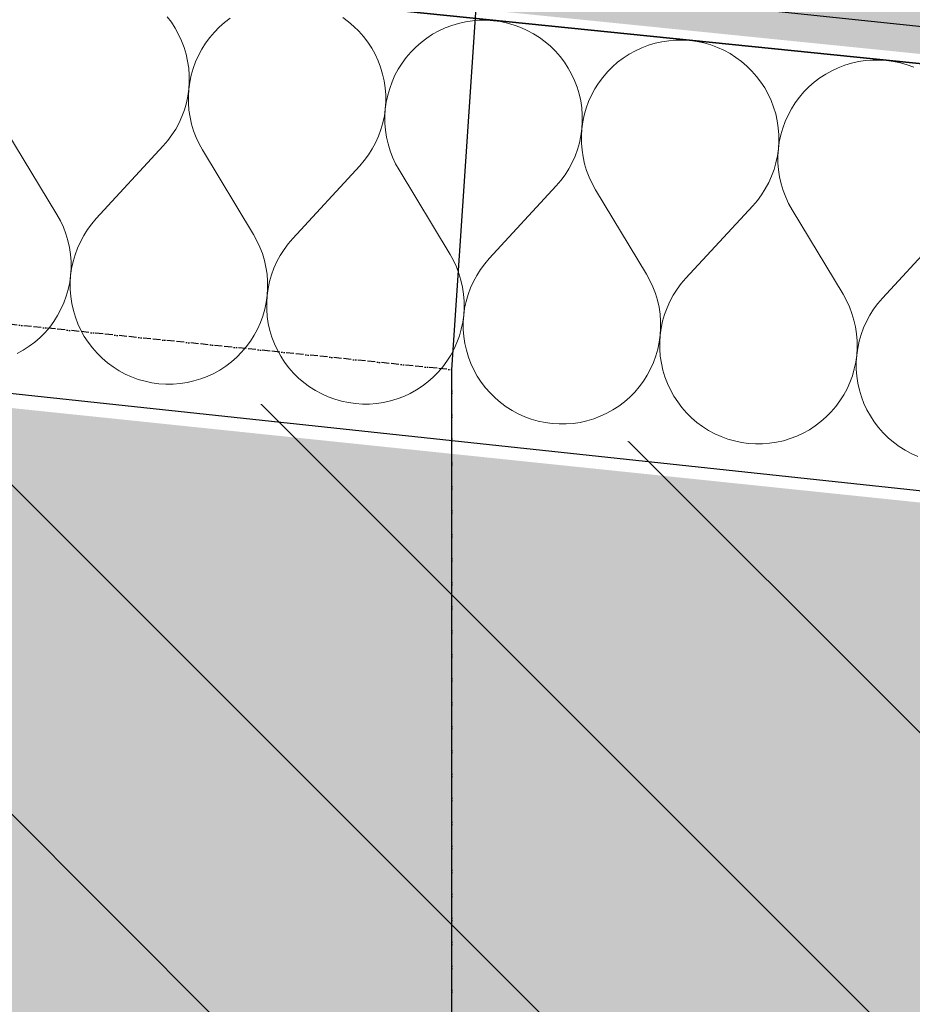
# Model space of a CAD drawing. Header units: millimetres. Extents: x -40276 to 214973, y -147941 to 35228.
# Tile 78 of 256: x -16236 to -15891, y 9356 to 9736. Entities that reach past the tile are written whole.
import ezdxf

# ---------------------------------------------------------------- set-up
doc = ezdxf.new("R2010")
doc.units = ezdxf.units.MM
doc.header["$MEASUREMENT"] = 0
doc.linetypes.add('Telekomunikacni vodic', pattern=[9.25, 3, -0.75, 3, -0.75, 0.125, -0.75, 0.125, -0.75])
doc.linetypes.add('Wipeout_Contour', pattern=[1000, 0, -1000])
for name, color, linetype in [('1._POHLED ZÁPADNÍ_2_0_plochy', 7, 'Continuous'), ('1._POHLED ZÁPADNÍ_2_akustické prvky', 7, 'Continuous'), ('1._POHLED ZÁPADNÍ_2_Konstrukce - nosné', 7, 'Continuous'), ('1._POHLED ZÁPADNÍ_2_Nové_Interiér - schodiště', 7, 'Continuous'), ('1._POHLED ZÁPADNÍ_2_Nové_TZB - elektroinstalace', 7, 'Continuous'), ('1._POHLED ZÁPADNÍ_2_Nové_Výplně – Řezové', 7, 'Continuous'), ('1._POHLED ZÁPADNÍ_2_Výplně – Řezové', 7, 'Continuous')]:
    doc.layers.add(name, color=color, linetype=linetype)

# ---------------------------------------------------------------- blocks, each defined once
blk = doc.blocks.new('*X38', base_point=(-42174.69, -26223.67))
at = {"layer": '1._POHLED ZÁPADNÍ_2_Nové_Výplně – Řezové', "color": 21, "linetype": 'Continuous', "lineweight": 20, "true_color": 0xffaaaa}
for p, q in [((-16177.17, 9734.87), (-16178.81, 9737.04)), ((-16175.68, 9732.59), (-16177.17, 9734.87)), ((-16156.62, 9734.79), (-16158.67, 9732.99)), ((-16154.46, 9736.43), (-16156.62, 9734.79)), ((-16108.8, 9735.08), (-16110.99, 9736.7)), ((-16106.73, 9733.31), (-16108.8, 9735.08)), ((-16066.38, 9734.45), (-16068.99, 9733.67)), ((-16063.73, 9735.05), (-16066.38, 9734.45)), ((-16061.03, 9735.45), (-16063.73, 9735.05)), ((-16058.32, 9735.66), (-16061.03, 9735.45)), ((-16055.6, 9735.68), (-16058.32, 9735.66)), ((-16052.89, 9735.5), (-16055.6, 9735.68)), ((-16050.19, 9735.13), (-16052.89, 9735.5)), ((-16047.53, 9734.57), (-16050.19, 9735.13)), ((-16044.92, 9733.82), (-16047.53, 9734.57)), ((-16174.36, 9730.21), (-16175.68, 9732.59)), ((-16160.58, 9731.06), (-16162.35, 9728.99)), ((-16158.67, 9732.99), (-16160.58, 9731.06)), ((-16104.8, 9731.4), (-16106.73, 9733.31)), ((-16103.01, 9729.36), (-16104.8, 9731.4)), ((-16074, 9731.56), (-16076.38, 9730.24)), ((-16071.53, 9732.7), (-16074, 9731.56)), ((-16068.99, 9733.67), (-16071.53, 9732.7)), ((-16042.36, 9732.88), (-16044.92, 9733.82)), ((-16039.88, 9731.77), (-16042.36, 9732.88)), ((-16037.48, 9730.48), (-16039.88, 9731.77)), ((-16035.19, 9729.02), (-16037.48, 9730.48)), ((-16173.22, 9727.74), (-16174.36, 9730.21)), ((-16172.26, 9725.19), (-16173.22, 9727.74)), ((-16163.96, 9726.8), (-16165.42, 9724.5)), ((-16162.35, 9728.99), (-16163.96, 9726.8)), ((-16101.36, 9727.19), (-16103.01, 9729.36)), ((-16099.88, 9724.91), (-16101.36, 9727.19)), ((-16080.82, 9727.11), (-16082.87, 9725.31)), ((-16078.65, 9728.75), (-16080.82, 9727.11)), ((-16076.38, 9730.24), (-16078.65, 9728.75)), ((-16033, 9727.4), (-16035.19, 9729.02)), ((-16030.93, 9725.63), (-16033, 9727.4)), ((-15990.58, 9726.77), (-15993.18, 9725.99)), ((-15987.92, 9727.37), (-15990.58, 9726.77)), ((-15985.23, 9727.77), (-15987.92, 9727.37)), ((-15982.52, 9727.98), (-15985.23, 9727.77)), ((-15979.8, 9728), (-15982.52, 9727.98)), ((-15977.08, 9727.82), (-15979.8, 9728)), ((-15974.39, 9727.45), (-15977.08, 9727.82)), ((-15971.73, 9726.89), (-15974.39, 9727.45)), ((-15969.11, 9726.14), (-15971.73, 9726.89)), ((-16171.47, 9722.59), (-16172.26, 9725.19)), ((-16165.42, 9724.5), (-16166.71, 9722.11)), ((-16098.56, 9722.53), (-16099.88, 9724.91)), ((-16084.78, 9723.38), (-16086.55, 9721.31)), ((-16082.87, 9725.31), (-16084.78, 9723.38)), ((-16029, 9723.72), (-16030.93, 9725.63)), ((-16027.2, 9721.68), (-16029, 9723.72)), ((-15998.19, 9723.88), (-16000.57, 9722.56)), ((-15995.73, 9725.02), (-15998.19, 9723.88)), ((-15993.18, 9725.99), (-15995.73, 9725.02)), ((-15966.56, 9725.2), (-15969.11, 9726.14)), ((-15964.08, 9724.09), (-15966.56, 9725.2)), ((-15961.68, 9722.8), (-15964.08, 9724.09)), ((-16170.88, 9719.93), (-16171.47, 9722.59)), ((-16170.48, 9717.24), (-16170.88, 9719.93)), ((-16167.82, 9719.62), (-16168.75, 9717.07)), ((-16166.71, 9722.11), (-16167.82, 9719.62)), ((-16097.42, 9720.06), (-16098.56, 9722.53)), ((-16096.45, 9717.52), (-16097.42, 9720.06)), ((-16088.16, 9719.12), (-16089.62, 9716.82)), ((-16086.55, 9721.31), (-16088.16, 9719.12)), ((-16025.56, 9719.51), (-16027.2, 9721.68)), ((-16024.08, 9717.23), (-16025.56, 9719.51)), ((-16005.02, 9719.43), (-16007.06, 9717.63)), ((-16002.85, 9721.07), (-16005.02, 9719.43)), ((-16000.57, 9722.56), (-16002.85, 9721.07)), ((-15959.38, 9721.34), (-15961.68, 9722.8)), ((-15957.2, 9719.73), (-15959.38, 9721.34)), ((-15955.13, 9717.96), (-15957.2, 9719.73)), ((-15914.77, 9719.09), (-15917.38, 9718.31)), ((-15912.12, 9719.69), (-15914.77, 9719.09)), ((-15909.43, 9720.09), (-15912.12, 9719.69)), ((-15906.72, 9720.3), (-15909.43, 9720.09)), ((-15904, 9720.32), (-15906.72, 9720.3)), ((-15901.28, 9720.14), (-15904, 9720.32)), ((-15898.59, 9719.77), (-15901.28, 9720.14)), ((-15895.93, 9719.21), (-15898.59, 9719.77)), ((-15893.31, 9718.46), (-15895.93, 9719.21)), ((-16170.27, 9714.53), (-16170.48, 9717.24)), ((-16168.75, 9717.07), (-16169.5, 9714.45)), ((-16095.67, 9714.91), (-16096.45, 9717.52)), ((-16089.62, 9716.82), (-16090.91, 9714.43)), ((-16022.76, 9714.85), (-16024.08, 9717.23)), ((-16008.97, 9715.7), (-16010.74, 9713.63)), ((-16007.06, 9717.63), (-16008.97, 9715.7)), ((-15953.2, 9716.04), (-15955.13, 9717.96)), ((-15951.4, 9714), (-15953.2, 9716.04)), ((-15922.39, 9716.2), (-15924.77, 9714.88)), ((-15919.92, 9717.35), (-15922.39, 9716.2)), ((-15917.38, 9718.31), (-15919.92, 9717.35)), ((-15890.76, 9717.53), (-15893.31, 9718.46)), ((-16170.43, 9709.1), (-16170.25, 9711.81)), ((-16170.06, 9711.79), (-16170.43, 9709.1)), ((-16170.25, 9711.81), (-16170.27, 9714.53)), ((-16169.5, 9714.45), (-16170.06, 9711.79)), ((-16095.08, 9712.25), (-16095.67, 9714.91)), ((-16094.68, 9709.56), (-16095.08, 9712.25)), ((-16092.02, 9711.94), (-16092.95, 9709.39)), ((-16090.91, 9714.43), (-16092.02, 9711.94)), ((-16021.62, 9712.38), (-16022.76, 9714.85)), ((-16020.65, 9709.84), (-16021.62, 9712.38)), ((-16012.36, 9711.44), (-16013.81, 9709.14)), ((-16010.74, 9713.63), (-16012.36, 9711.44)), ((-15949.76, 9711.83), (-15951.4, 9714)), ((-15948.27, 9709.55), (-15949.76, 9711.83)), ((-15929.22, 9711.75), (-15931.26, 9709.96)), ((-15927.05, 9713.39), (-15929.22, 9711.75)), ((-15924.77, 9714.88), (-15927.05, 9713.39)), ((-16170.81, 9706.4), (-16170.43, 9709.1)), ((-16170.43, 9709.1), (-16170.61, 9706.38)), ((-16094.47, 9706.85), (-16094.68, 9709.56)), ((-16092.95, 9709.39), (-16093.7, 9706.77)), ((-16019.87, 9707.23), (-16020.65, 9709.84)), ((-16013.81, 9709.14), (-16015.1, 9706.75)), ((-15946.96, 9707.17), (-15948.27, 9709.55)), ((-15933.17, 9708.02), (-15934.94, 9705.95)), ((-15931.26, 9709.96), (-15933.17, 9708.02)), ((-16171.37, 9703.74), (-16170.81, 9706.4)), ((-16170.61, 9706.38), (-16170.59, 9703.66)), ((-16094.63, 9701.42), (-16094.45, 9704.13)), ((-16094.26, 9704.11), (-16094.63, 9701.42)), ((-16094.45, 9704.13), (-16094.47, 9706.85)), ((-16093.7, 9706.77), (-16094.26, 9704.11)), ((-16019.28, 9704.58), (-16019.87, 9707.23)), ((-16018.87, 9701.88), (-16019.28, 9704.58)), ((-16016.22, 9704.27), (-16017.15, 9701.71)), ((-16015.1, 9706.75), (-16016.22, 9704.27)), ((-15945.81, 9704.7), (-15946.96, 9707.17)), ((-15944.85, 9702.16), (-15945.81, 9704.7)), ((-15934.94, 9705.95), (-15936.56, 9703.76)), ((-16173.06, 9698.57), (-16172.12, 9701.12)), ((-16172.12, 9701.12), (-16171.37, 9703.74)), ((-16170.59, 9703.66), (-16170.38, 9700.95)), ((-16170.38, 9700.95), (-16169.97, 9698.26)), ((-16095, 9698.72), (-16094.63, 9701.42)), ((-16094.63, 9701.42), (-16094.81, 9698.7)), ((-16018.66, 9699.17), (-16018.87, 9701.88)), ((-16017.15, 9701.71), (-16017.9, 9699.09)), ((-15944.07, 9699.55), (-15944.85, 9702.16)), ((-15938.01, 9701.46), (-15939.3, 9699.07)), ((-15936.56, 9703.76), (-15938.01, 9701.46)), ((-16174.18, 9696.09), (-16173.06, 9698.57)), ((-16169.97, 9698.26), (-16169.38, 9695.6)), ((-16095.57, 9696.06), (-16095, 9698.72)), ((-16094.81, 9698.7), (-16094.79, 9695.98)), ((-16018.83, 9693.74), (-16018.65, 9696.45)), ((-16018.46, 9696.43), (-16018.83, 9693.74)), ((-16018.65, 9696.45), (-16018.66, 9699.17)), ((-16017.9, 9699.09), (-16018.46, 9696.43)), ((-15943.47, 9696.9), (-15944.07, 9699.55)), ((-15943.07, 9694.21), (-15943.47, 9696.9)), ((-15940.41, 9696.59), (-15941.35, 9694.03)), ((-15939.3, 9699.07), (-15940.41, 9696.59)), ((-16240.96, 9693.29), (-16221.29, 9660.67)), ((-16176.93, 9691.4), (-16175.47, 9693.7)), ((-16175.47, 9693.7), (-16174.18, 9696.09)), ((-16169.38, 9695.6), (-16168.59, 9693)), ((-16168.59, 9693), (-16167.62, 9690.46)), ((-16097.26, 9690.89), (-16096.32, 9693.45)), ((-16096.32, 9693.45), (-16095.57, 9696.06)), ((-16094.79, 9695.98), (-16094.58, 9693.27)), ((-16094.58, 9693.27), (-16094.17, 9690.58)), ((-16019.2, 9691.04), (-16018.83, 9693.74)), ((-16018.83, 9693.74), (-16019, 9691.02)), ((-15942.86, 9691.49), (-15943.07, 9694.21)), ((-15941.35, 9694.03), (-15942.1, 9691.42)), ((-16180.31, 9687.15), (-16178.54, 9689.21)), ((-16178.54, 9689.21), (-16176.93, 9691.4)), ((-16167.62, 9690.46), (-16166.47, 9687.99)), ((-16098.37, 9688.41), (-16097.26, 9690.89)), ((-16094.17, 9690.58), (-16093.57, 9687.92)), ((-16019.76, 9688.38), (-16019.2, 9691.04)), ((-16019, 9691.02), (-16018.99, 9688.3)), ((-15943.03, 9686.06), (-15942.85, 9688.77)), ((-15942.66, 9688.75), (-15943.03, 9686.06)), ((-15942.85, 9688.77), (-15942.86, 9691.49)), ((-15942.1, 9691.42), (-15942.66, 9688.75)), ((-16180.31, 9687.15), (-16206.13, 9659.13)), ((-16166.47, 9687.99), (-16165.15, 9685.61)), ((-16165.15, 9685.61), (-16145.49, 9652.99)), ((-16101.12, 9683.72), (-16099.66, 9686.02)), ((-16099.66, 9686.02), (-16098.37, 9688.41)), ((-16093.57, 9687.92), (-16092.79, 9685.32)), ((-16092.79, 9685.32), (-16091.82, 9682.78)), ((-16021.45, 9683.21), (-16020.52, 9685.77)), ((-16020.52, 9685.77), (-16019.76, 9688.38)), ((-16018.99, 9688.3), (-16018.77, 9685.59)), ((-16018.77, 9685.59), (-16018.37, 9682.9)), ((-15943.4, 9683.36), (-15943.03, 9686.06)), ((-15943.03, 9686.06), (-15943.2, 9683.34)), ((-16104.51, 9679.47), (-16102.74, 9681.53)), ((-16102.74, 9681.53), (-16101.12, 9683.72)), ((-16091.82, 9682.78), (-16090.67, 9680.31)), ((-16022.57, 9680.73), (-16021.45, 9683.21)), ((-16018.37, 9682.9), (-16017.77, 9680.25)), ((-15943.96, 9680.7), (-15943.4, 9683.36)), ((-15943.2, 9683.34), (-15943.18, 9680.62)), ((-16104.51, 9679.47), (-16130.32, 9651.45)), ((-16090.67, 9680.31), (-16089.35, 9677.93)), ((-16089.35, 9677.93), (-16069.68, 9645.31)), ((-16025.32, 9676.04), (-16023.86, 9678.34)), ((-16023.86, 9678.34), (-16022.57, 9680.73)), ((-16017.77, 9680.25), (-16016.99, 9677.64)), ((-16016.99, 9677.64), (-16016.02, 9675.1)), ((-15945.65, 9675.53), (-15944.71, 9678.09)), ((-15944.71, 9678.09), (-15943.96, 9680.7)), ((-15943.18, 9680.62), (-15942.97, 9677.91)), ((-15942.97, 9677.91), (-15942.56, 9675.22)), ((-16028.71, 9671.79), (-16026.94, 9673.85)), ((-16026.94, 9673.85), (-16025.32, 9676.04)), ((-16016.02, 9675.1), (-16014.87, 9672.63)), ((-15946.77, 9673.05), (-15945.65, 9675.53)), ((-15942.56, 9675.22), (-15941.97, 9672.57)), ((-16028.71, 9671.79), (-16054.52, 9643.77)), ((-16014.87, 9672.63), (-16013.55, 9670.25)), ((-16013.55, 9670.25), (-15993.88, 9637.63)), ((-15949.52, 9668.36), (-15948.06, 9670.66)), ((-15948.06, 9670.66), (-15946.77, 9673.05)), ((-15941.97, 9672.57), (-15941.18, 9669.96)), ((-15941.18, 9669.96), (-15940.21, 9667.42)), ((-15952.91, 9664.11), (-15951.14, 9666.17)), ((-15951.14, 9666.17), (-15949.52, 9668.36)), ((-15940.21, 9667.42), (-15939.07, 9664.95)), ((-15952.91, 9664.11), (-15978.72, 9636.09)), ((-15939.07, 9664.95), (-15937.75, 9662.57)), ((-15937.75, 9662.57), (-15918.08, 9629.95)), ((-16219.97, 9658.29), (-16221.29, 9660.67)), ((-16218.82, 9655.82), (-16219.97, 9658.29)), ((-16206.13, 9659.13), (-16207.9, 9657.06)), ((-16217.85, 9653.28), (-16218.82, 9655.82)), ((-16209.52, 9654.88), (-16210.98, 9652.58)), ((-16207.9, 9657.06), (-16209.52, 9654.88)), ((-15877.1, 9656.43), (-15902.92, 9628.41)), ((-16217.07, 9650.67), (-16217.85, 9653.28)), ((-16216.47, 9648.02), (-16217.07, 9650.67)), ((-16210.98, 9652.58), (-16212.27, 9650.19)), ((-16144.16, 9650.61), (-16145.49, 9652.99)), ((-16130.32, 9651.45), (-16132.1, 9649.39)), ((-16216.06, 9645.33), (-16216.47, 9648.02)), ((-16213.38, 9647.71), (-16214.32, 9645.15)), ((-16212.27, 9650.19), (-16213.38, 9647.71)), ((-16143.02, 9648.14), (-16144.16, 9650.61)), ((-16142.05, 9645.6), (-16143.02, 9648.14)), ((-16133.71, 9647.2), (-16135.17, 9644.9)), ((-16132.1, 9649.39), (-16133.71, 9647.2)), ((-16215.85, 9642.62), (-16216.06, 9645.33)), ((-16214.32, 9645.15), (-16215.07, 9642.54)), ((-16141.26, 9642.99), (-16142.05, 9645.6)), ((-16135.17, 9644.9), (-16136.46, 9642.51)), ((-16068.36, 9642.93), (-16069.68, 9645.31)), ((-16054.52, 9643.77), (-16056.29, 9641.71)), ((-16216.01, 9637.18), (-16215.83, 9639.9)), ((-16215.64, 9639.88), (-16216.01, 9637.18)), ((-16215.83, 9639.9), (-16215.85, 9642.62)), ((-16215.07, 9642.54), (-16215.64, 9639.88)), ((-16140.67, 9640.34), (-16141.26, 9642.99)), ((-16140.26, 9637.65), (-16140.67, 9640.34)), ((-16137.58, 9640.03), (-16138.52, 9637.47)), ((-16136.46, 9642.51), (-16137.58, 9640.03)), ((-16067.21, 9640.46), (-16068.36, 9642.93)), ((-16066.25, 9637.92), (-16067.21, 9640.46)), ((-16057.91, 9639.52), (-16059.37, 9637.22)), ((-16056.29, 9641.71), (-16057.91, 9639.52)), ((-16216.38, 9634.49), (-16216.01, 9637.18)), ((-16216.01, 9637.18), (-16216.19, 9634.47)), ((-16140.05, 9634.94), (-16140.26, 9637.65)), ((-16138.52, 9637.47), (-16139.27, 9634.86)), ((-16065.46, 9635.31), (-16066.25, 9637.92)), ((-16059.37, 9637.22), (-16060.66, 9634.83)), ((-15992.56, 9635.25), (-15993.88, 9637.63)), ((-15978.72, 9636.09), (-15980.49, 9634.03)), ((-16217.69, 9629.21), (-16216.94, 9631.82)), ((-16216.94, 9631.82), (-16216.38, 9634.49)), ((-16216.19, 9634.47), (-16216.17, 9631.75)), ((-16216.17, 9631.75), (-16215.96, 9629.03)), ((-16140.21, 9629.5), (-16140.03, 9632.22)), ((-16139.83, 9632.2), (-16140.21, 9629.5)), ((-16140.03, 9632.22), (-16140.05, 9634.94)), ((-16139.27, 9634.86), (-16139.83, 9632.2)), ((-16064.86, 9632.66), (-16065.46, 9635.31)), ((-16064.46, 9629.97), (-16064.86, 9632.66)), ((-16061.78, 9632.35), (-16062.72, 9629.79)), ((-16060.66, 9634.83), (-16061.78, 9632.35)), ((-15991.41, 9632.78), (-15992.56, 9635.25)), ((-15990.44, 9630.24), (-15991.41, 9632.78)), ((-15982.11, 9631.84), (-15983.57, 9629.54)), ((-15980.49, 9634.03), (-15982.11, 9631.84)), ((-16218.62, 9626.65), (-16217.69, 9629.21)), ((-16215.96, 9629.03), (-16215.56, 9626.34)), ((-16140.58, 9626.81), (-16140.21, 9629.5)), ((-16140.21, 9629.5), (-16140.39, 9626.79)), ((-16064.25, 9627.26), (-16064.46, 9629.97)), ((-16062.72, 9629.79), (-16063.47, 9627.18)), ((-15989.66, 9627.64), (-15990.44, 9630.24)), ((-15983.57, 9629.54), (-15984.86, 9627.15)), ((-15916.76, 9627.57), (-15918.08, 9629.95)), ((-15902.92, 9628.41), (-15904.69, 9626.35)), ((-16221.02, 9621.77), (-16219.73, 9624.17)), ((-16219.73, 9624.17), (-16218.62, 9626.65)), ((-16215.56, 9626.34), (-16214.97, 9623.69)), ((-16141.88, 9621.53), (-16141.14, 9624.14)), ((-16141.14, 9624.14), (-16140.58, 9626.81)), ((-16140.39, 9626.79), (-16140.37, 9624.07)), ((-16140.37, 9624.07), (-16140.16, 9621.35)), ((-16064.4, 9621.82), (-16064.23, 9624.54)), ((-16064.03, 9624.52), (-16064.4, 9621.82)), ((-16064.23, 9624.54), (-16064.25, 9627.26)), ((-16063.47, 9627.18), (-16064.03, 9624.52)), ((-15989.06, 9624.98), (-15989.66, 9627.64)), ((-15988.66, 9622.29), (-15989.06, 9624.98)), ((-15985.98, 9624.67), (-15986.91, 9622.11)), ((-15984.86, 9627.15), (-15985.98, 9624.67)), ((-15915.61, 9625.1), (-15916.76, 9627.57)), ((-15914.64, 9622.56), (-15915.61, 9625.1)), ((-15906.31, 9624.16), (-15907.77, 9621.86)), ((-15904.69, 9626.35), (-15906.31, 9624.16)), ((-16222.48, 9619.48), (-16221.02, 9621.77)), ((-16214.97, 9623.69), (-16214.19, 9621.08)), ((-16214.19, 9621.08), (-16213.22, 9618.54)), ((-16142.82, 9618.97), (-16141.88, 9621.53)), ((-16140.16, 9621.35), (-16139.76, 9618.66)), ((-16064.77, 9619.13), (-16064.4, 9621.82)), ((-16064.4, 9621.82), (-16064.58, 9619.11)), ((-15988.44, 9619.58), (-15988.66, 9622.29)), ((-15986.91, 9622.11), (-15987.67, 9619.5)), ((-15913.86, 9619.96), (-15914.64, 9622.56)), ((-15907.77, 9621.86), (-15909.06, 9619.47)), ((-16225.86, 9615.22), (-16224.09, 9617.29)), ((-16224.09, 9617.29), (-16222.48, 9619.48)), ((-16213.22, 9618.54), (-16212.08, 9616.07)), ((-16145.22, 9614.1), (-16143.93, 9616.49)), ((-16143.93, 9616.49), (-16142.82, 9618.97)), ((-16139.76, 9618.66), (-16139.17, 9616.01)), ((-16066.08, 9613.85), (-16065.33, 9616.47)), ((-16065.33, 9616.47), (-16064.77, 9619.13)), ((-16064.58, 9619.11), (-16064.57, 9616.39)), ((-15988.6, 9614.14), (-15988.43, 9616.86)), ((-15988.23, 9616.84), (-15988.6, 9614.14)), ((-15988.43, 9616.86), (-15988.44, 9619.58)), ((-15987.67, 9619.5), (-15988.23, 9616.84)), ((-15913.26, 9617.3), (-15913.86, 9619.96)), ((-15912.85, 9614.61), (-15913.26, 9617.3)), ((-15910.17, 9616.99), (-15911.11, 9614.44)), ((-15909.06, 9619.47), (-15910.17, 9616.99)), ((-16229.82, 9611.49), (-16227.77, 9613.28)), ((-16227.77, 9613.28), (-16225.86, 9615.22)), ((-16212.08, 9616.07), (-16210.76, 9613.69)), ((-16210.76, 9613.69), (-16209.28, 9611.41)), ((-16146.68, 9611.8), (-16145.22, 9614.1)), ((-16139.17, 9616.01), (-16138.38, 9613.4)), ((-16138.38, 9613.4), (-16137.42, 9610.86)), ((-16067.02, 9611.29), (-16066.08, 9613.85)), ((-16064.57, 9616.39), (-16064.36, 9613.68)), ((-16064.36, 9613.68), (-16063.96, 9610.98)), ((-15988.97, 9611.45), (-15988.6, 9614.14)), ((-15988.6, 9614.14), (-15988.78, 9611.43)), ((-15912.64, 9611.9), (-15912.85, 9614.61)), ((-15911.11, 9614.44), (-15911.86, 9611.82)), ((-16234.26, 9608.36), (-16231.99, 9609.84)), ((-16231.99, 9609.84), (-16229.82, 9611.49)), ((-16209.28, 9611.41), (-16207.63, 9609.24)), ((-16207.63, 9609.24), (-16205.84, 9607.2)), ((-16150.06, 9607.54), (-16148.29, 9609.61)), ((-16148.29, 9609.61), (-16146.68, 9611.8)), ((-16137.42, 9610.86), (-16136.27, 9608.39)), ((-16068.13, 9608.81), (-16067.02, 9611.29)), ((-16063.96, 9610.98), (-16063.36, 9608.33)), ((-15989.53, 9608.79), (-15988.97, 9611.45)), ((-15988.78, 9611.43), (-15988.77, 9608.71)), ((-15912.8, 9606.46), (-15912.62, 9609.18)), ((-15912.43, 9609.16), (-15912.8, 9606.46)), ((-15912.62, 9609.18), (-15912.64, 9611.9)), ((-15911.86, 9611.82), (-15912.43, 9609.16)), ((-16236.64, 9607.04), (-16234.26, 9608.36)), ((-16205.84, 9607.2), (-16203.9, 9605.28)), ((-16203.9, 9605.28), (-16201.84, 9603.51)), ((-16154.02, 9603.81), (-16151.97, 9605.6)), ((-16151.97, 9605.6), (-16150.06, 9607.54)), ((-16136.27, 9608.39), (-16134.96, 9606.01)), ((-16134.96, 9606.01), (-16133.47, 9603.73)), ((-16070.87, 9604.12), (-16069.42, 9606.42)), ((-16069.42, 9606.42), (-16068.13, 9608.81)), ((-16063.36, 9608.33), (-16062.58, 9605.72)), ((-16062.58, 9605.72), (-16061.62, 9603.18)), ((-15991.21, 9603.62), (-15990.28, 9606.17)), ((-15990.28, 9606.17), (-15989.53, 9608.79)), ((-15988.77, 9608.71), (-15988.56, 9606)), ((-15988.56, 9606), (-15988.15, 9603.31)), ((-15913.17, 9603.77), (-15912.8, 9606.46)), ((-15912.8, 9606.46), (-15912.98, 9603.75)), ((-16201.84, 9603.51), (-16199.65, 9601.9)), ((-16199.65, 9601.9), (-16197.35, 9600.44)), ((-16158.46, 9600.68), (-16156.18, 9602.17)), ((-16156.18, 9602.17), (-16154.02, 9603.81)), ((-16133.47, 9603.73), (-16131.83, 9601.56)), ((-16131.83, 9601.56), (-16130.04, 9599.52)), ((-16074.26, 9599.86), (-16072.49, 9601.93)), ((-16072.49, 9601.93), (-16070.87, 9604.12)), ((-16061.62, 9603.18), (-16060.47, 9600.71)), ((-15992.33, 9601.13), (-15991.21, 9603.62)), ((-15988.15, 9603.31), (-15987.56, 9600.65)), ((-15913.73, 9601.11), (-15913.17, 9603.77)), ((-15912.98, 9603.75), (-15912.96, 9601.03)), ((-16197.35, 9600.44), (-16194.96, 9599.15)), ((-16194.96, 9599.15), (-16192.48, 9598.04)), ((-16192.48, 9598.04), (-16189.92, 9597.1)), ((-16165.85, 9597.25), (-16163.31, 9598.22)), ((-16163.31, 9598.22), (-16160.84, 9599.36)), ((-16160.84, 9599.36), (-16158.46, 9600.68)), ((-16130.04, 9599.52), (-16128.1, 9597.6)), ((-16128.1, 9597.6), (-16126.04, 9595.84)), ((-16078.21, 9596.13), (-16076.17, 9597.93)), ((-16076.17, 9597.93), (-16074.26, 9599.86)), ((-16060.47, 9600.71), (-16059.15, 9598.33)), ((-16059.15, 9598.33), (-16057.67, 9596.05)), ((-15995.07, 9596.44), (-15993.61, 9598.74)), ((-15993.61, 9598.74), (-15992.33, 9601.13)), ((-15987.56, 9600.65), (-15986.78, 9598.04)), ((-15986.78, 9598.04), (-15985.81, 9595.5)), ((-15915.41, 9595.94), (-15914.48, 9598.49)), ((-15914.48, 9598.49), (-15913.73, 9601.11)), ((-15912.96, 9601.03), (-15912.75, 9598.32)), ((-15912.75, 9598.32), (-15912.35, 9595.63)), ((-16189.92, 9597.1), (-16187.31, 9596.35)), ((-16187.31, 9596.35), (-16184.64, 9595.79)), ((-16184.64, 9595.79), (-16181.95, 9595.42)), ((-16181.95, 9595.42), (-16179.23, 9595.24)), ((-16179.23, 9595.24), (-16176.51, 9595.26)), ((-16176.51, 9595.26), (-16173.8, 9595.47)), ((-16173.8, 9595.47), (-16171.11, 9595.87)), ((-16171.11, 9595.87), (-16168.46, 9596.47)), ((-16168.46, 9596.47), (-16165.85, 9597.25)), ((-16126.04, 9595.84), (-16123.85, 9594.22)), ((-16123.85, 9594.22), (-16121.55, 9592.76)), ((-16082.66, 9593), (-16080.38, 9594.49)), ((-16080.38, 9594.49), (-16078.21, 9596.13)), ((-16057.67, 9596.05), (-16056.03, 9593.88)), ((-16056.03, 9593.88), (-16054.23, 9591.84)), ((-15998.45, 9592.18), (-15996.69, 9594.25)), ((-15996.69, 9594.25), (-15995.07, 9596.44)), ((-15985.81, 9595.5), (-15984.67, 9593.03)), ((-15916.52, 9593.45), (-15915.41, 9595.94)), ((-15912.35, 9595.63), (-15911.76, 9592.97)), ((-16121.55, 9592.76), (-16119.16, 9591.47)), ((-16119.16, 9591.47), (-16116.67, 9590.36)), ((-16116.67, 9590.36), (-16114.12, 9589.42)), ((-16090.05, 9589.57), (-16087.51, 9590.54)), ((-16087.51, 9590.54), (-16085.04, 9591.68)), ((-16085.04, 9591.68), (-16082.66, 9593)), ((-16054.23, 9591.84), (-16052.3, 9589.93)), ((-16052.3, 9589.93), (-16050.23, 9588.16)), ((-16002.41, 9588.45), (-16000.37, 9590.25)), ((-16000.37, 9590.25), (-15998.45, 9592.18)), ((-15984.67, 9593.03), (-15983.35, 9590.65)), ((-15983.35, 9590.65), (-15981.87, 9588.37)), ((-15919.27, 9588.76), (-15917.81, 9591.06)), ((-15917.81, 9591.06), (-15916.52, 9593.45)), ((-15911.76, 9592.97), (-15910.98, 9590.37)), ((-15910.98, 9590.37), (-15910.01, 9587.82)), ((-16114.12, 9589.42), (-16111.5, 9588.67)), ((-16111.5, 9588.67), (-16108.84, 9588.11)), ((-16108.84, 9588.11), (-16106.15, 9587.74)), ((-16106.15, 9587.74), (-16103.43, 9587.56)), ((-16103.43, 9587.56), (-16100.71, 9587.58)), ((-16100.71, 9587.58), (-16098, 9587.79)), ((-16098, 9587.79), (-16095.31, 9588.19)), ((-16095.31, 9588.19), (-16092.65, 9588.79)), ((-16092.65, 9588.79), (-16090.05, 9589.57)), ((-16050.23, 9588.16), (-16048.05, 9586.54)), ((-16048.05, 9586.54), (-16045.75, 9585.08)), ((-16006.86, 9585.32), (-16004.58, 9586.81)), ((-16004.58, 9586.81), (-16002.41, 9588.45)), ((-15981.87, 9588.37), (-15980.23, 9586.2)), ((-15980.23, 9586.2), (-15978.43, 9584.16)), ((-15922.65, 9584.5), (-15920.88, 9586.57)), ((-15920.88, 9586.57), (-15919.27, 9588.76)), ((-15910.01, 9587.82), (-15908.87, 9585.35)), ((-16045.75, 9585.08), (-16043.35, 9583.79)), ((-16043.35, 9583.79), (-16040.87, 9582.68)), ((-16040.87, 9582.68), (-16038.32, 9581.74)), ((-16014.25, 9581.89), (-16011.7, 9582.86)), ((-16011.7, 9582.86), (-16009.24, 9584)), ((-16009.24, 9584), (-16006.86, 9585.32)), ((-15978.43, 9584.16), (-15976.5, 9582.25)), ((-15976.5, 9582.25), (-15974.43, 9580.48)), ((-15926.61, 9580.77), (-15924.56, 9582.57)), ((-15924.56, 9582.57), (-15922.65, 9584.5)), ((-15908.87, 9585.35), (-15907.55, 9582.97)), ((-15907.55, 9582.97), (-15906.07, 9580.69)), ((-16038.32, 9581.74), (-16035.7, 9580.99)), ((-16035.7, 9580.99), (-16033.04, 9580.43)), ((-16033.04, 9580.43), (-16030.34, 9580.06)), ((-16030.34, 9580.06), (-16027.63, 9579.88)), ((-16027.63, 9579.88), (-16024.91, 9579.9)), ((-16024.91, 9579.9), (-16022.2, 9580.11)), ((-16022.2, 9580.11), (-16019.51, 9580.51)), ((-16019.51, 9580.51), (-16016.85, 9581.11)), ((-16016.85, 9581.11), (-16014.25, 9581.89)), ((-15974.43, 9580.48), (-15972.24, 9578.86)), ((-15972.24, 9578.86), (-15969.95, 9577.4)), ((-15931.05, 9577.64), (-15928.78, 9579.13)), ((-15928.78, 9579.13), (-15926.61, 9580.77)), ((-15906.07, 9580.69), (-15904.42, 9578.52)), ((-15904.42, 9578.52), (-15902.63, 9576.48)), ((-15969.95, 9577.4), (-15967.55, 9576.11)), ((-15967.55, 9576.11), (-15965.07, 9575)), ((-15965.07, 9575), (-15962.51, 9574.06)), ((-15938.44, 9574.21), (-15935.9, 9575.18)), ((-15935.9, 9575.18), (-15933.43, 9576.32)), ((-15933.43, 9576.32), (-15931.05, 9577.64)), ((-15902.63, 9576.48), (-15900.69, 9574.57)), ((-15962.51, 9574.06), (-15959.9, 9573.31)), ((-15959.9, 9573.31), (-15957.24, 9572.75)), ((-15957.24, 9572.75), (-15954.54, 9572.38)), ((-15954.54, 9572.38), (-15951.83, 9572.2)), ((-15951.83, 9572.2), (-15949.11, 9572.22)), ((-15949.11, 9572.22), (-15946.39, 9572.43)), ((-15946.39, 9572.43), (-15943.7, 9572.83)), ((-15943.7, 9572.83), (-15941.05, 9573.43)), ((-15941.05, 9573.43), (-15938.44, 9574.21)), ((-15900.69, 9574.57), (-15898.63, 9572.8)), ((-15898.63, 9572.8), (-15896.44, 9571.18)), ((-15896.44, 9571.18), (-15894.14, 9569.72)), ((-15894.14, 9569.72), (-15891.75, 9568.43)), ((-15891.75, 9568.43), (-15889.27, 9567.32))]:
    blk.add_line(p, q, dxfattribs=at)

msp = doc.modelspace()

# ---------------------------------------------------------------- hatches: boundary and pattern name
at = {"layer": '1._POHLED ZÁPADNÍ_2_0_plochy', "linetype": 'Continuous', "lineweight": 20, "true_color": 0xffaaaa}
h = msp.add_hatch(dxfattribs=at)
h.set_pattern_fill('Izolační_tvárnice_0002', color=21, style=0, pattern_type=2)
h.set_pattern_definition([(315, (-10360.18, 9405.31), (63.6396, 63.6396), [])])
h.paths.add_polyline_path([(-10906.33, 18690.21), (-10970.68, 9084.15), (-20311.44, 10009.93), (-20479.41, 269.75), (-242.33, 419.76), (-238.38, 17796.01)])
at = {"layer": '1._POHLED ZÁPADNÍ_2_0_plochy', "linetype": 'Continuous', "lineweight": 0, "true_color": 0x3c3525}
msp.add_hatch(color=39, dxfattribs=at).paths.add_polyline_path([(-25869.24, 653.02), (-25868.09, 309.88), (-22137.4, 321.89), (-22138.46, 646.93), (-20885.98, 651), (-20713.53, 10463.4), (-18181.94, 10198.51), (-18222.48, 9798.31), (-17178.56, 9692.55), (-17162.72, 9848.86), (-12837.13, 9407.86), (-12817.99, 11448.13), (-11148.08, 11448.18), (-11147.86, 12036.27), (-10988.08, 12036.27), (-10988.08, 13086.27), (-11147.46, 13086.27), (-11147.13, 13937.19), (-10988.08, 13937.19), (-10988.08, 14849.19), (-11146.79, 14849.19), (-11146.58, 15386.81), (-10988.08, 15386.81), (-10988.08, 16436.81), (-11146.18, 16436.81), (-11145.89, 17210.22), (-20953.17, 17986.91), (-23795.81, 18203.26)])
at = {"layer": '1._POHLED ZÁPADNÍ_2_Výplně – Řezové', "linetype": 'Continuous', "lineweight": 13}
msp.add_hatch(color=254, dxfattribs=at).paths.add_polyline_path([(-17217.54, 9310.88), (-15507.72, 9132.91), (-15468.9, 9505.9), (-17178.72, 9683.86)])

# ---------------------------------------------------------------- linework, layer by layer
at = {"layer": '1._POHLED ZÁPADNÍ_2_0_plochy', "color": 7, "linetype": 'Continuous', "lineweight": 13, "flags": 128}
msp.add_lwpolyline([(-18222.48, 9798.31), (-17178.56, 9692.55), (-17162.72, 9848.86), (-12837.13, 9407.86), (-12817.99, 11448.13), (-11148.08, 11448.18), (-11147.86, 12036.27), (-10988.08, 12036.27), (-10988.08, 13086.27), (-11147.46, 13086.27), (-11147.13, 13937.19), (-10988.08, 13937.19), (-10988.08, 14849.19), (-11146.79, 14849.19), (-11146.58, 15386.81), (-10988.08, 15386.81), (-10988.08, 16436.81), (-11146.18, 16436.81), (-11145.89, 17210.22), (-20953.17, 17986.91)], dxfattribs=at)
at = {"layer": '1._POHLED ZÁPADNÍ_2_Nové_Interiér - schodiště', "color": 1, "linetype": 'Continuous', "lineweight": 25}
msp.add_line((-17053.28, 9855.48), (-14566.9, 9594.9), dxfattribs=at)

# ---------------------------------------------------------------- next in the draw order: wipeouts: each hides what was drawn before it
at = {"color": 254, "linetype": 'Wipeout_Contour', "lineweight": 0, "ltscale": 73877.909514}
msp.add_wipeout([(-17162.43, 9851.73), (-17178.56, 9692.55), (-14335.54, 9404.54), (-14319.42, 9563.72)], dxfattribs=at).dxf.layer = '1._POHLED ZÁPADNÍ_2_Nové_Výplně – Řezové'

# ---------------------------------------------------------------- next in the draw order: linework, layer by layer
at = {"layer": '1._POHLED ZÁPADNÍ_2_akustické prvky', "color": 1, "linetype": 'Continuous', "lineweight": 35}
msp.add_line((-17162.72, 9848.86), (-12837.13, 9407.86), dxfattribs=at)
at = {"layer": '1._POHLED ZÁPADNÍ_2_Konstrukce - nosné', "color": 7, "linetype": 'Continuous', "lineweight": 25}
msp.add_line((-17178.56, 9692.54), (-10970.58, 9026.54), dxfattribs=at)
at = {"layer": '1._POHLED ZÁPADNÍ_2_Nové_TZB - elektroinstalace', "color": 1, "linetype": 'Telekomunikacni vodic', "lineweight": 25, "flags": 128}
msp.add_lwpolyline([(-15496.72, 1100.78), (-15568.94, 1100.78), (-15568.94, 5100.78), (-16068.94, 5100.78), (-16068.94, 9600.78), (-20293.94, 10035.78), (-20193.94, 18475.78), (-20818.94, 18475.78), (-20818.94, 18975.78), (-24116.66, 19246.49)], dxfattribs=at)
msp.add_lwpolyline([(-15496.72, 1100.78), (-15568.94, 1100.78), (-15568.94, 5100.78), (-16068.94, 5100.78), (-16068.94, 9600.78), (-20293.94, 10035.78), (-20193.94, 18475.78), (-20818.94, 18475.78), (-20818.94, 18975.78), (-24116.66, 19246.49)], dxfattribs=at)
at = {"layer": '1._POHLED ZÁPADNÍ_2_Nové_TZB - elektroinstalace', "color": 1, "linetype": 'Continuous', "lineweight": 25, "flags": 128}
msp.add_lwpolyline([(-13193.94, 1600.78), (-13193.94, 975.78), (-15568.94, 975.78), (-15568.94, 5100.78), (-16068.94, 5100.78), (-16068.94, 9600.78), (-15748.16, 14412.4)], dxfattribs=at)
msp.add_lwpolyline([(-13193.94, 1600.78), (-13193.94, 975.78), (-15568.94, 975.78), (-15568.94, 5100.78), (-16068.94, 5100.78), (-16068.94, 9600.78), (-15748.16, 14412.4)], dxfattribs=at)

# ---------------------------------------------------------------- next in the draw order: block references
at = {"layer": '1._POHLED ZÁPADNÍ_2_0_plochy', "color": 9, "linetype": 'Continuous', "lineweight": 13}
msp.add_blockref('*X38', (-42174.69, -26223.67), dxfattribs=at)

doc.saveas('drawing.dxf')
